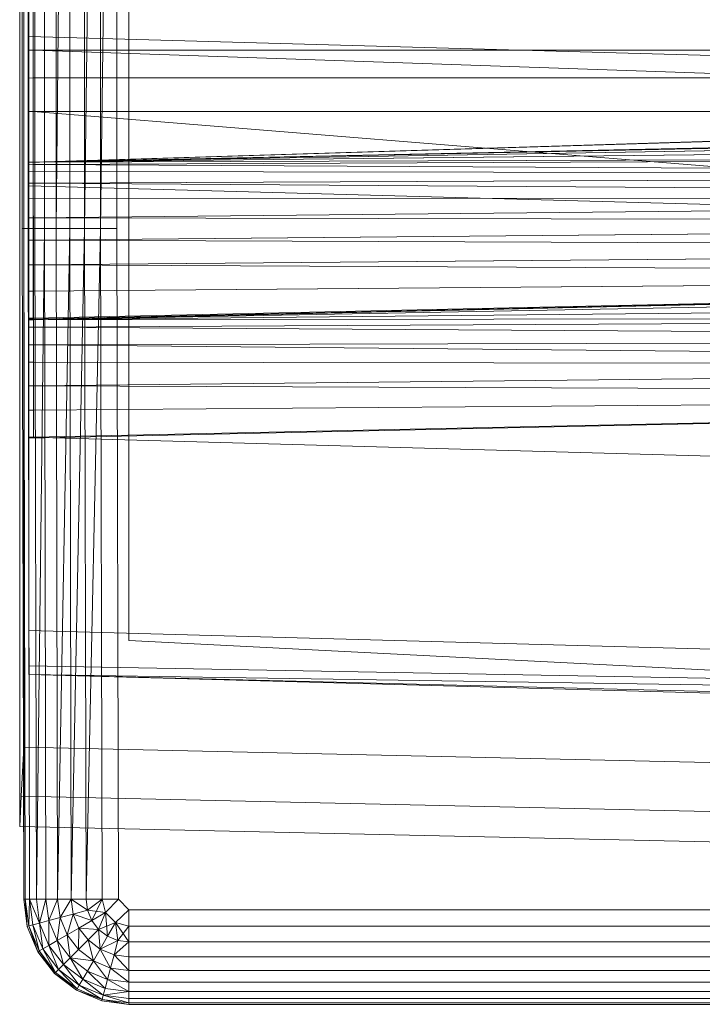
# Model space of a CAD drawing. Header units: metres. Extents: x 397.7 to 427.5, y 12.7 to 28.4.
# Tile 80 of 130: x 407.5527 to 407.6477, y 27.0313 to 27.1684. Entities that reach past the tile are written whole.
import ezdxf

# ---------------------------------------------------------------- set-up
doc = ezdxf.new("R2010")
doc.units = ezdxf.units.M
doc.layers.add('A-DETL-____-MBND', color=7, linetype='Continuous', lineweight=18)

# ---------------------------------------------------------------- blocks, each defined once
blk = doc.blocks.new('Family - Inodor P2-153136-05_ELEC_P2')
at = {"layer": 'A-DETL-____-MBND', "color": 253, "true_color": 0xaaaaaa}
for p, q in [((0.00056, 0.01465), (0.00056, 0.38826)), ((0.00056, 0.01465), (0.00056, 0.38826)), ((0, 0.36417), (0, 0.03582)), ((0, 0.03582), (0, 0.36417)), ((0.00056, 0.36417), (0.00056, 0.03582)), ((0.00056, 0.03582), (0.00056, 0.36417)), ((0.01521, 0.35403), (0.01521, 0.05064)), ((0.01521, 0.35403), (0.01521, 0.05064)), ((0.00036, 0.10805), (0.00036, 0.29485)), ((0.00036, 0.10805), (0.00036, 0.29485)), ((0.00056, 0.10805), (0.00056, 0.29485)), ((0.00056, 0.29485), (0.00056, 0.10805)), ((0.00056, 0.10805), (0.00056, 0.29485)), ((0.00116, 0.10805), (0.00116, 0.29485)), ((0.00116, 0.29485), (0.00116, 0.10805)), ((0.00116, 0.10805), (0.00116, 0.29485)), ((0.00213, 0.10805), (0.00213, 0.29485)), ((0.00213, 0.29485), (0.00213, 0.10805)), ((0.00213, 0.10805), (0.00213, 0.29485)), ((0.00345, 0.10805), (0.00345, 0.29485)), ((0.00345, 0.29485), (0.00345, 0.10805)), ((0.00345, 0.10805), (0.00345, 0.29485)), ((0.00508, 0.10805), (0.00508, 0.29485)), ((0.00508, 0.29485), (0.00508, 0.10805)), ((0.00696, 0.29485), (0.00508, 0.10805)), ((0.00508, 0.10805), (0.00508, 0.29485)), ((0.00508, 0.10805), (0.00696, 0.29485)), ((0.00696, 0.10805), (0.00696, 0.29485)), ((0.00696, 0.10805), (0.00696, 0.29485)), ((0.00696, 0.10805), (0.00696, 0.29485)), ((0.00904, 0.10805), (0.00904, 0.29485)), ((0.00904, 0.29485), (0.00904, 0.10805)), ((0.01126, 0.29485), (0.00904, 0.10805)), ((0.00904, 0.10805), (0.00904, 0.29485)), ((0.00904, 0.10805), (0.01126, 0.29485)), ((0.01126, 0.10805), (0.01126, 0.29485)), ((0.01354, 0.29485), (0.01126, 0.10805)), ((0.01126, 0.10805), (0.01126, 0.29485)), ((0.01126, 0.10805), (0.01126, 0.29485)), ((0.01126, 0.10805), (0.01354, 0.29485)), ((0.01354, 0.10805), (0.01354, 0.29485)), ((0.01354, 0.29485), (0.01354, 0.10805)), ((0.01354, 0.10805), (0.01354, 0.29485)), ((0.00127, 0.11722), (0.00127, 0.28262)), ((0.00127, 0.13284), (0.00127, 0.26701)), ((0.00127, 0.267), (0.00127, 0.13339)), ((0.00186, 0.13288), (0.00186, 0.26697)), ((0.00186, 0.13288), (0.00186, 0.26697)), ((0.00186, 0.26697), (0.00186, 0.13288)), ((0.00186, 0.13288), (0.00186, 0.26697)), ((0.00127, 0.13475), (0.00127, 0.15852)), ((0.51095, 0.12067), (0.00127, 0.13475)), ((0.00127, 0.11399), (0.00127, 0.13475)), ((0.52327, 0.1334), (0.00127, 0.11723)), ((0.00127, 0.13339), (0.00127, 0.13285)), ((0.00187, 0.11726), (0.52327, 0.1334)), ((0.00187, 0.11726), (0.52327, 0.1334)), ((0.00186, 0.13288), (0.00127, 0.13284)), ((0.00186, 0.13288), (0.00127, 0.13284)), ((0.00186, 0.13288), (0.00127, 0.13285)), ((0.00186, 0.13288), (0.00127, 0.13285)), ((0.00127, 0.13285), (0.00127, 0.12897)), ((0.00127, 0.13284), (0.00127, 0.11728)), ((0.28176, 0.13288), (0.00186, 0.13288)), ((0.28176, 0.13288), (0.00186, 0.13288)), ((0.28176, 0.12326), (0.00186, 0.13288)), ((0.00186, 0.13288), (0.00187, 0.11726)), ((0.28176, 0.12326), (0.00186, 0.13288)), ((0.00187, 0.11726), (0.00186, 0.13288)), ((0.00186, 0.13288), (0.28176, 0.13288)), ((0.28176, 0.13288), (0.00186, 0.13288)), ((0.00186, 0.12899), (0.00186, 0.13288)), ((0.00186, 0.13288), (0.00186, 0.12899)), ((0.00187, 0.11726), (0.51154, 0.13288)), ((0.00187, 0.11726), (0.51154, 0.13288)), ((0.00186, 0.12899), (0.00127, 0.12897)), ((0.00186, 0.12899), (0.00127, 0.12897)), ((0.00127, 0.12897), (0.00127, 0.12431)), ((0.00186, 0.12899), (0.28176, 0.12899)), ((0.28176, 0.12899), (0.00186, 0.12899)), ((0.00186, 0.12431), (0.00186, 0.12899)), ((0.00186, 0.12899), (0.00186, 0.12431)), ((0.00186, 0.12431), (0.00127, 0.12431)), ((0.00127, 0.12431), (0.00186, 0.12431)), ((0.00127, 0.12431), (0.00127, 0.1243)), ((0.00186, 0.12431), (0.00127, 0.1243)), ((0.00127, 0.1243), (0.00186, 0.12431)), ((0.00186, 0.12431), (0.00127, 0.12428)), ((0.00186, 0.12431), (0.00127, 0.12428)), ((0.00127, 0.1243), (0.00127, 0.12428)), ((0.00127, 0.12428), (0.00127, 0.09539)), ((0.00186, 0.12431), (0.28176, 0.12431)), ((0.28176, 0.12431), (0.00186, 0.12431)), ((0.28175, 0.10165), (0.00186, 0.12431)), ((0.00186, 0.12431), (0.00192, 0.09531)), ((0.28175, 0.10165), (0.00186, 0.12431)), ((0.00192, 0.09531), (0.00186, 0.12431)), ((0.28176, 0.12326), (0.00187, 0.11726)), ((0.00187, 0.11726), (0.28176, 0.12326)), ((0.00187, 0.11726), (0.28176, 0.12326)), ((0.00187, 0.11726), (0.28176, 0.12326)), ((0.28176, 0.12295), (0.00187, 0.11726)), ((0.00187, 0.11726), (0.28176, 0.12295)), ((0.28176, 0.12197), (0.00187, 0.11726)), ((0.00187, 0.11726), (0.28176, 0.12197)), ((0.28176, 0.12037), (0.00187, 0.11726)), ((0.00187, 0.11726), (0.28176, 0.12037)), ((0.28176, 0.11819), (0.00187, 0.11726)), ((0.00187, 0.11694), (0.28176, 0.11819)), ((0.00187, 0.11726), (0.28176, 0.11819)), ((0.00187, 0.11694), (0.28176, 0.11819)), ((0.00187, 0.11726), (0.00127, 0.11728)), ((0.00127, 0.11728), (0.00187, 0.11726)), ((0.00127, 0.11728), (0.00127, 0.11723)), ((0.00187, 0.11726), (0.00127, 0.11723)), ((0.00187, 0.11726), (0.00127, 0.11723)), ((0.00127, 0.11722), (0.00187, 0.11726)), ((0.00187, 0.11726), (0.00127, 0.11722)), ((0.00127, 0.11722), (0.00127, 0.11691)), ((0.00187, 0.11694), (0.00127, 0.11691)), ((0.00187, 0.11694), (0.00127, 0.11691)), ((0.00127, 0.11691), (0.00127, 0.11594)), ((0.00187, 0.11694), (0.00187, 0.11726)), ((0.00187, 0.11726), (0.00187, 0.11694)), ((0.28176, 0.11552), (0.00187, 0.11694)), ((0.28176, 0.11552), (0.00187, 0.11694)), ((0.00187, 0.11596), (0.00187, 0.11694)), ((0.00187, 0.11694), (0.00187, 0.11596)), ((0.00187, 0.11596), (0.00127, 0.11594)), ((0.00187, 0.11596), (0.00127, 0.11594)), ((0.00127, 0.11594), (0.00127, 0.11434)), ((0.28176, 0.11552), (0.00187, 0.11596)), ((0.28176, 0.11552), (0.00187, 0.11596)), ((0.00187, 0.11436), (0.00187, 0.11596)), ((0.00187, 0.11596), (0.00187, 0.11436)), ((0.28176, 0.11552), (0.00187, 0.11436)), ((0.00187, 0.11436), (0.28176, 0.11552)), ((0.00187, 0.11436), (0.00127, 0.11434)), ((0.00187, 0.11436), (0.00127, 0.11434)), ((0.00127, 0.11434), (0.00127, 0.11218)), ((0.51095, 0.09991), (0.00127, 0.11399)), ((0.00127, 0.07896), (0.00127, 0.11399)), ((0.28176, 0.11242), (0.00187, 0.11436)), ((0.28176, 0.11242), (0.00187, 0.11436)), ((0.00187, 0.11219), (0.00187, 0.11436)), ((0.00187, 0.11436), (0.00187, 0.11219)), ((0.00187, 0.11219), (0.00127, 0.11218)), ((0.00187, 0.11219), (0.00127, 0.11218)), ((0.00127, 0.11218), (0.00127, 0.10951)), ((0.28176, 0.11242), (0.00187, 0.11219)), ((0.00187, 0.10951), (0.28176, 0.11242)), ((0.00187, 0.11219), (0.28176, 0.11242)), ((0.00187, 0.10951), (0.28176, 0.11242)), ((0.00187, 0.10951), (0.00187, 0.11219)), ((0.00187, 0.11219), (0.00187, 0.10951)), ((0.00187, 0.10951), (0.00127, 0.10951)), ((0.00127, 0.10951), (0.00187, 0.10951)), ((0.00187, 0.10951), (0.00127, 0.10951)), ((0.00187, 0.10951), (0.00127, 0.10951)), ((0.00127, 0.10951), (0.00127, 0.10642)), ((0.28176, 0.10898), (0.00187, 0.10951)), ((0.28176, 0.10898), (0.00187, 0.10951)), ((0.00187, 0.10641), (0.00187, 0.10951)), ((0.00187, 0.10951), (0.00187, 0.10641)), ((0.28176, 0.10898), (0.00187, 0.10641)), ((0.00187, 0.10641), (0.28176, 0.10898)), ((0.00056, 0.10805), (0.00036, 0.10805)), ((0.00056, 0.01465), (0.00036, 0.10805)), ((0.00036, 0.10805), (0.00056, 0.10805)), ((0.00056, 0.10805), (0.00036, 0.10805)), ((0.00056, 0.01465), (0.00036, 0.10805)), ((0.00116, 0.10805), (0.00056, 0.10805)), ((0.00076, 0.01465), (0.00056, 0.10805)), ((0.00056, 0.10805), (0.00116, 0.10805)), ((0.00056, 0.10805), (0.00056, 0.01465)), ((0.00116, 0.10805), (0.00056, 0.10805)), ((0.00076, 0.01465), (0.00056, 0.10805)), ((0.00076, 0.01465), (0.00056, 0.10805)), ((0.00056, 0.01465), (0.00056, 0.10805)), ((0.00213, 0.10805), (0.00116, 0.10805)), ((0.00136, 0.01465), (0.00116, 0.10805)), ((0.00116, 0.10805), (0.00213, 0.10805)), ((0.00116, 0.10805), (0.00136, 0.01465)), ((0.00213, 0.10805), (0.00116, 0.10805)), ((0.00136, 0.01465), (0.00116, 0.10805)), ((0.00345, 0.10805), (0.00213, 0.10805)), ((0.00233, 0.01465), (0.00213, 0.10805)), ((0.00213, 0.10805), (0.00345, 0.10805)), ((0.00213, 0.10805), (0.00233, 0.01465)), ((0.00345, 0.10805), (0.00213, 0.10805)), ((0.00233, 0.01465), (0.00213, 0.10805)), ((0.00345, 0.10805), (0.00233, 0.01465)), ((0.00233, 0.01465), (0.00345, 0.10805)), ((0.00365, 0.01465), (0.00345, 0.10805)), ((0.00345, 0.10805), (0.00508, 0.10805)), ((0.00508, 0.10805), (0.00345, 0.10805)), ((0.00365, 0.01465), (0.00345, 0.10805)), ((0.00365, 0.01465), (0.00345, 0.10805)), ((0.00528, 0.01465), (0.00508, 0.10805)), ((0.00696, 0.10805), (0.00508, 0.10805)), ((0.00508, 0.10805), (0.00528, 0.01465)), ((0.00696, 0.10805), (0.00508, 0.10805)), ((0.00528, 0.01465), (0.00508, 0.10805)), ((0.00696, 0.10805), (0.00528, 0.01465)), ((0.00528, 0.01465), (0.00696, 0.10805)), ((0.00716, 0.01465), (0.00696, 0.10805)), ((0.00696, 0.10805), (0.00904, 0.10805)), ((0.00904, 0.10805), (0.00696, 0.10805)), ((0.00716, 0.01465), (0.00696, 0.10805)), ((0.00716, 0.01465), (0.00696, 0.10805)), ((0.00904, 0.10805), (0.00716, 0.01465)), ((0.00716, 0.01465), (0.00904, 0.10805)), ((0.00924, 0.01465), (0.00904, 0.10805)), ((0.01126, 0.10805), (0.00904, 0.10805)), ((0.01126, 0.10805), (0.00904, 0.10805)), ((0.00924, 0.01465), (0.00904, 0.10805)), ((0.00924, 0.01465), (0.00904, 0.10805)), ((0.01126, 0.10805), (0.00924, 0.01465)), ((0.00924, 0.01465), (0.01126, 0.10805)), ((0.01146, 0.01465), (0.01126, 0.10805)), ((0.01354, 0.10805), (0.01126, 0.10805)), ((0.01354, 0.10805), (0.01126, 0.10805)), ((0.01146, 0.01465), (0.01126, 0.10805)), ((0.01146, 0.01465), (0.01126, 0.10805)), ((0.01374, 0.01465), (0.01354, 0.10805)), ((0.01354, 0.10805), (0.01374, 0.01465)), ((0.01354, 0.10805), (0.01374, 0.01465)), ((0.00187, 0.10641), (0.00127, 0.10642)), ((0.00127, 0.10642), (0.00187, 0.10641)), ((0.00127, 0.10642), (0.00127, 0.10642)), ((0.00187, 0.10641), (0.00127, 0.10642)), ((0.00127, 0.10642), (0.00187, 0.10641)), ((0.00127, 0.10642), (0.00127, 0.10641)), ((0.00187, 0.10641), (0.00127, 0.10641)), ((0.00187, 0.10641), (0.00127, 0.10641)), ((0.00127, 0.10641), (0.00127, 0.10299)), ((0.28176, 0.10533), (0.00187, 0.10641)), ((0.00187, 0.10641), (0.00187, 0.10298)), ((0.28176, 0.10533), (0.00187, 0.10641)), ((0.00187, 0.10298), (0.00187, 0.10641)), ((0.28176, 0.10533), (0.00187, 0.10298)), ((0.00187, 0.10298), (0.28176, 0.10533)), ((0.00187, 0.10298), (0.00127, 0.10299)), ((0.00127, 0.10299), (0.00187, 0.10298)), ((0.00127, 0.10299), (0.00127, 0.10298)), ((0.00187, 0.10298), (0.00127, 0.10298)), ((0.00127, 0.10298), (0.00187, 0.10298)), ((0.00127, 0.10298), (0.00127, 0.10297)), ((0.00187, 0.10298), (0.00127, 0.10297)), ((0.00187, 0.10298), (0.00127, 0.10297)), ((0.00127, 0.10297), (0.00127, 0.09933)), ((0.28176, 0.10156), (0.00187, 0.10298)), ((0.28176, 0.10156), (0.00187, 0.10298)), ((0.00187, 0.09932), (0.00187, 0.10298)), ((0.00187, 0.10298), (0.00187, 0.09932)), ((0.28176, 0.10156), (0.00127, 0.09542)), ((0.28176, 0.10156), (0.00187, 0.09932)), ((0.00187, 0.09555), (0.28176, 0.10156)), ((0.00187, 0.09932), (0.28176, 0.10156)), ((0.00187, 0.09555), (0.28176, 0.10156)), ((0.28175, 0.10165), (0.00192, 0.09531)), ((0.00192, 0.09531), (0.28175, 0.10165)), ((0.28181, 0.10065), (0.00192, 0.09531)), ((0.00192, 0.09531), (0.28181, 0.10065)), ((0.00187, 0.09932), (0.00127, 0.09933)), ((0.00127, 0.09933), (0.00187, 0.09932)), ((0.00127, 0.09933), (0.00127, 0.09932)), ((0.00187, 0.09932), (0.00127, 0.09932)), ((0.00187, 0.09932), (0.00127, 0.09932)), ((0.00127, 0.09932), (0.00127, 0.09556)), ((0.00187, 0.09555), (0.00187, 0.09932)), ((0.00187, 0.09932), (0.00187, 0.09555)), ((0.28181, 0.0982), (0.00192, 0.09531)), ((0.00192, 0.09531), (0.28181, 0.0982)), ((0.00187, 0.09555), (0.00127, 0.09556)), ((0.00127, 0.09556), (0.00187, 0.09555)), ((0.00127, 0.09556), (0.00127, 0.09555)), ((0.00187, 0.09555), (0.00127, 0.09552)), ((0.00187, 0.09555), (0.00127, 0.09555)), ((0.00127, 0.09555), (0.00187, 0.09555)), ((0.00127, 0.09555), (0.00127, 0.09553)), ((0.00187, 0.09555), (0.00127, 0.09553)), ((0.00127, 0.09553), (0.00187, 0.09555)), ((0.00187, 0.09555), (0.00127, 0.09552)), ((0.00127, 0.09553), (0.00127, 0.09552)), ((0.00127, 0.09552), (0.00127, 0.09542)), ((0.00192, 0.09531), (0.00127, 0.09539)), ((0.00127, 0.09539), (0.00192, 0.09531)), ((0.00127, 0.09539), (0.00127, 0.09528)), ((0.00192, 0.09531), (0.00127, 0.09528)), ((0.00192, 0.09531), (0.00127, 0.09528)), ((0.00127, 0.09528), (0.00127, 0.09428)), ((0.28181, 0.09576), (0.00192, 0.09531)), ((0.00192, 0.09431), (0.28181, 0.09576)), ((0.00192, 0.09531), (0.28181, 0.09576)), ((0.00192, 0.09431), (0.28181, 0.09576)), ((0.00192, 0.09431), (0.00192, 0.09531)), ((0.00192, 0.09531), (0.00192, 0.09431)), ((0.00192, 0.09431), (0.00127, 0.09428)), ((0.00192, 0.09431), (0.00127, 0.09428)), ((0.00127, 0.09428), (0.00127, 0.09183)), ((0.28181, 0.09248), (0.00192, 0.09431)), ((0.28181, 0.09248), (0.00192, 0.09431)), ((0.00192, 0.09185), (0.00192, 0.09431)), ((0.00192, 0.09431), (0.00192, 0.09185)), ((0.28181, 0.09248), (0.00192, 0.09185)), ((0.00192, 0.09185), (0.28181, 0.09248)), ((0.00192, 0.09185), (0.00127, 0.09183)), ((0.00192, 0.09185), (0.00127, 0.09183)), ((0.00127, 0.09183), (0.00127, 0.08941)), ((0.28181, 0.08906), (0.00192, 0.09185)), ((0.28181, 0.08906), (0.00192, 0.09185)), ((0.00192, 0.08942), (0.00192, 0.09185)), ((0.00192, 0.09185), (0.00192, 0.08942)), ((0.00192, 0.08942), (0.00127, 0.08941)), ((0.00192, 0.08942), (0.00127, 0.08941)), ((0.00127, 0.08941), (0.00127, 0.08614)), ((0.28181, 0.08906), (0.00192, 0.08942)), ((0.28181, 0.08906), (0.00192, 0.08942)), ((0.00192, 0.08614), (0.00192, 0.08942)), ((0.00192, 0.08942), (0.00192, 0.08614)), ((0.28181, 0.08906), (0.00192, 0.08614)), ((0.00192, 0.08614), (0.28181, 0.08906)), ((0.00192, 0.08614), (0.00127, 0.08614)), ((0.00127, 0.08614), (0.00192, 0.08614)), ((0.00127, 0.08614), (0.00127, 0.08614)), ((0.00192, 0.08614), (0.00127, 0.08614)), ((0.00192, 0.08614), (0.00127, 0.08614)), ((0.00127, 0.08614), (0.00127, 0.08273)), ((0.28181, 0.08497), (0.00192, 0.08614)), ((0.00192, 0.08614), (0.00192, 0.08272)), ((0.28181, 0.08497), (0.00192, 0.08614)), ((0.00192, 0.08272), (0.00192, 0.08614)), ((0.28181, 0.08497), (0.00127, 0.07882)), ((0.28181, 0.08497), (0.00192, 0.08272)), ((0.00192, 0.07896), (0.28181, 0.08497)), ((0.00192, 0.08272), (0.28181, 0.08497)), ((0.00192, 0.07896), (0.28181, 0.08497)), ((0.00192, 0.08272), (0.00127, 0.08273)), ((0.00127, 0.08273), (0.00192, 0.08272)), ((0.00127, 0.08273), (0.00127, 0.08272)), ((0.00192, 0.08272), (0.00127, 0.08272)), ((0.00127, 0.08272), (0.00192, 0.08272)), ((0.00127, 0.08272), (0.00127, 0.08271)), ((0.00192, 0.08272), (0.00127, 0.08271)), ((0.00192, 0.08272), (0.00127, 0.08271)), ((0.00127, 0.08271), (0.00127, 0.07897)), ((0.00192, 0.07896), (0.00192, 0.08272)), ((0.00192, 0.08272), (0.00192, 0.07896)), ((0.00192, 0.07896), (0.00127, 0.07897)), ((0.00127, 0.07897), (0.00192, 0.07896)), ((0.00127, 0.07897), (0.00127, 0.07896)), ((0.51095, 0.06488), (0.00127, 0.07896)), ((0.00127, 0.05207), (0.00127, 0.07896)), ((0.00192, 0.07896), (0.00127, 0.07894)), ((0.00192, 0.07896), (0.00127, 0.07896)), ((0.00127, 0.07896), (0.00192, 0.07896)), ((0.00127, 0.07896), (0.00127, 0.07894)), ((0.00192, 0.07896), (0.00127, 0.07894)), ((0.00127, 0.07894), (0.00192, 0.07896)), ((0.00192, 0.07896), (0.00127, 0.07894)), ((0.00127, 0.07894), (0.00127, 0.07882)), ((0.00127, 0.07894), (0.00127, 0.07894)), ((0.51095, 0.03799), (0.00127, 0.05207)), ((0.00127, 0.04712), (0.00127, 0.05207)), ((0.01521, 0.05064), (0.15161, 0.0437)), ((0.17966, 0.04228), (0.01521, 0.05064)), ((0.51095, 0.03799), (0.00127, 0.04712)), ((0.00127, 0.04594), (0.00127, 0.04712)), ((0.51095, 0.03799), (0.00127, 0.04594)), ((0.51095, 0.03305), (0.00127, 0.04594)), ((0.51095, 0.03186), (0.00127, 0.04594)), ((0, 0.03582), (0, 0.02899)), ((0, 0.02899), (0, 0.03582)), ((0.00056, 0.03582), (0.00022, 0.02899)), ((0.00022, 0.02899), (0.00056, 0.03582)), ((0.00056, 0.03582), (0.31998, 0.0287)), ((0.00056, 0.03582), (0.31998, 0.0287)), ((0, 0.02899), (0, 0.02477)), ((0, 0.02477), (0, 0.02899)), ((0.00022, 0.02899), (0, 0.02477)), ((0, 0.02477), (0.00022, 0.02899)), ((0.00022, 0.02899), (0.31971, 0.02187)), ((0.00022, 0.02899), (0.31971, 0.02187)), ((0, 0.02477), (0.31954, 0.01764)), ((0, 0.02477), (0.31954, 0.01764)), ((0.00106, 0.01086), (0.00056, 0.01465)), ((0.00106, 0.01086), (0.00056, 0.01465)), ((0.00076, 0.01465), (0.00056, 0.01465)), ((0.00106, 0.01086), (0.00056, 0.01465)), ((0.00076, 0.01465), (0.00056, 0.01465)), ((0.00076, 0.01465), (0.00056, 0.01465)), ((0.00106, 0.01086), (0.00056, 0.01465)), ((0.00136, 0.01465), (0.00076, 0.01465)), ((0.00126, 0.01091), (0.00076, 0.01465)), ((0.00076, 0.01465), (0.00136, 0.01465)), ((0.00076, 0.01465), (0.00106, 0.01086)), ((0.00136, 0.01465), (0.00076, 0.01465)), ((0.00126, 0.01091), (0.00076, 0.01465)), ((0.00126, 0.01091), (0.00076, 0.01465)), ((0.00106, 0.01086), (0.00076, 0.01465)), ((0.00136, 0.01465), (0.00126, 0.01091)), ((0.00126, 0.01091), (0.00136, 0.01465)), ((0.00233, 0.01465), (0.00136, 0.01465)), ((0.00183, 0.01106), (0.00136, 0.01465)), ((0.00136, 0.01465), (0.00233, 0.01465)), ((0.00233, 0.01465), (0.00136, 0.01465)), ((0.00277, 0.01132), (0.00136, 0.01465)), ((0.00277, 0.01132), (0.00136, 0.01465)), ((0.00183, 0.01106), (0.00136, 0.01465)), ((0.00183, 0.01106), (0.00136, 0.01465)), ((0.00365, 0.01465), (0.00233, 0.01465)), ((0.00233, 0.01465), (0.00277, 0.01132)), ((0.00365, 0.01465), (0.00233, 0.01465)), ((0.00233, 0.01465), (0.00277, 0.01132)), ((0.00365, 0.01465), (0.00233, 0.01465)), ((0.00277, 0.01132), (0.00233, 0.01465)), ((0.00365, 0.01465), (0.00277, 0.01132)), ((0.00277, 0.01132), (0.00365, 0.01465)), ((0.00528, 0.01465), (0.00365, 0.01465)), ((0.00405, 0.01166), (0.00365, 0.01465)), ((0.00365, 0.01465), (0.00528, 0.01465)), ((0.00528, 0.01465), (0.00365, 0.01465)), ((0.00405, 0.01166), (0.00365, 0.01465)), ((0.00405, 0.01166), (0.00365, 0.01465)), ((0.00528, 0.01465), (0.00405, 0.01166)), ((0.00405, 0.01166), (0.00528, 0.01465)), ((0.00716, 0.01465), (0.00528, 0.01465)), ((0.00562, 0.01208), (0.00528, 0.01465)), ((0.00716, 0.01465), (0.00528, 0.01465)), ((0.00716, 0.01465), (0.00528, 0.01465)), ((0.00562, 0.01208), (0.00528, 0.01465)), ((0.00562, 0.01208), (0.00528, 0.01465)), ((0.00716, 0.01465), (0.00562, 0.01208)), ((0.00562, 0.01208), (0.00716, 0.01465)), ((0.00924, 0.01465), (0.00716, 0.01465)), ((0.00744, 0.01257), (0.00716, 0.01465)), ((0.00924, 0.01465), (0.00716, 0.01465)), ((0.00924, 0.01465), (0.00716, 0.01465)), ((0.00945, 0.01311), (0.00716, 0.01465)), ((0.00945, 0.01311), (0.00716, 0.01465)), ((0.00744, 0.01257), (0.00716, 0.01465)), ((0.00744, 0.01257), (0.00716, 0.01465)), ((0.01146, 0.01465), (0.00924, 0.01465)), ((0.00924, 0.01465), (0.00945, 0.01311)), ((0.01146, 0.01465), (0.00924, 0.01465)), ((0.00924, 0.01465), (0.00945, 0.01311)), ((0.01146, 0.01465), (0.00924, 0.01465)), ((0.00945, 0.01311), (0.00924, 0.01465)), ((0.01146, 0.01465), (0.00945, 0.01311)), ((0.01146, 0.01465), (0.00945, 0.01311)), ((0.00945, 0.01311), (0.01146, 0.01465)), ((0.01004, 0.01167), (0.01146, 0.01465)), ((0.01004, 0.01167), (0.01146, 0.01465)), ((0.01374, 0.01465), (0.01146, 0.01465)), ((0.01196, 0.01277), (0.01146, 0.01465)), ((0.01146, 0.01465), (0.01374, 0.01465)), ((0.01196, 0.01277), (0.01146, 0.01465)), ((0.01146, 0.01465), (0.01374, 0.01465)), ((0.01196, 0.01277), (0.01146, 0.01465)), ((0.01374, 0.01465), (0.01196, 0.01277)), ((0.01196, 0.01277), (0.01374, 0.01465)), ((0.01196, 0.01277), (0.01374, 0.01465)), ((0.01521, 0.01318), (0.01374, 0.01465)), ((0.01374, 0.01465), (0.01521, 0.01318)), ((0.01521, 0.01318), (0.01374, 0.01465)), ((0.00744, 0.01257), (0.00562, 0.01208)), ((0.00744, 0.01257), (0.00562, 0.01208)), ((0.00562, 0.01208), (0.00744, 0.01257)), ((0.00661, 0.00968), (0.00744, 0.01257)), ((0.00661, 0.00968), (0.00744, 0.01257)), ((0.00945, 0.01311), (0.00744, 0.01257)), ((0.00945, 0.01311), (0.00744, 0.01257)), ((0.00744, 0.01257), (0.00945, 0.01311)), ((0.00824, 0.01062), (0.00744, 0.01257)), ((0.01004, 0.01167), (0.00744, 0.01257)), ((0.01004, 0.01167), (0.00744, 0.01257)), ((0.00824, 0.01062), (0.00744, 0.01257)), ((0.00824, 0.01062), (0.00744, 0.01257)), ((0.01196, 0.01277), (0.00945, 0.01311)), ((0.01004, 0.01167), (0.00945, 0.01311)), ((0.01004, 0.01167), (0.00945, 0.01311)), ((0.01004, 0.01167), (0.00945, 0.01311)), ((0.01196, 0.01277), (0.01004, 0.01167)), ((0.01196, 0.01277), (0.01004, 0.01167)), ((0.01004, 0.01167), (0.01196, 0.01277)), ((0.01196, 0.01277), (0.01099, 0.01043)), ((0.01099, 0.01043), (0.01196, 0.01277)), ((0.01099, 0.01043), (0.01196, 0.01277)), ((0.01334, 0.0114), (0.01196, 0.01277)), ((0.01196, 0.01277), (0.01334, 0.0114)), ((0.01334, 0.0114), (0.01196, 0.01277)), ((0.01223, 0.00948), (0.01196, 0.01277)), ((0.01223, 0.00948), (0.01196, 0.01277)), ((0.01521, 0.01318), (0.01334, 0.0114)), ((0.01521, 0.01318), (0.01334, 0.0114)), ((0.01334, 0.0114), (0.01521, 0.01318)), ((0.15024, 0.01318), (0.01521, 0.01318)), ((0.01521, 0.0109), (0.01521, 0.01318)), ((0.01521, 0.01318), (0.15024, 0.01318)), ((0.15024, 0.01318), (0.01521, 0.01318)), ((0.01521, 0.0109), (0.01521, 0.01318)), ((0.01521, 0.0109), (0.01521, 0.01318)), ((0.00183, 0.01106), (0.00126, 0.01091)), ((0.00183, 0.01106), (0.00126, 0.01091)), ((0.00126, 0.01091), (0.00183, 0.01106)), ((0.00277, 0.01132), (0.00183, 0.01106)), ((0.00277, 0.01132), (0.00183, 0.01106)), ((0.00183, 0.01106), (0.00277, 0.01132)), ((0.00322, 0.00772), (0.00183, 0.01106)), ((0.00322, 0.00772), (0.00183, 0.01106)), ((0.0027, 0.00743), (0.00183, 0.01106)), ((0.00322, 0.00772), (0.00183, 0.01106)), ((0.0027, 0.00743), (0.00183, 0.01106)), ((0.00405, 0.01166), (0.00277, 0.01132)), ((0.00405, 0.01166), (0.00277, 0.01132)), ((0.00277, 0.01132), (0.00405, 0.01166)), ((0.00406, 0.00821), (0.00277, 0.01132)), ((0.00406, 0.00821), (0.00277, 0.01132)), ((0.00322, 0.00772), (0.00277, 0.01132)), ((0.00406, 0.00821), (0.00277, 0.01132)), ((0.00322, 0.00772), (0.00277, 0.01132)), ((0.00562, 0.01208), (0.00405, 0.01166)), ((0.00562, 0.01208), (0.00405, 0.01166)), ((0.00405, 0.01166), (0.00562, 0.01208)), ((0.0052, 0.00887), (0.00405, 0.01166)), ((0.0052, 0.00887), (0.00405, 0.01166)), ((0.00406, 0.00821), (0.00405, 0.01166)), ((0.0052, 0.00887), (0.00405, 0.01166)), ((0.00406, 0.00821), (0.00405, 0.01166)), ((0.0052, 0.00887), (0.00562, 0.01208)), ((0.0052, 0.00887), (0.00562, 0.01208)), ((0.00661, 0.00968), (0.00562, 0.01208)), ((0.00661, 0.00968), (0.00562, 0.01208)), ((0.00661, 0.00968), (0.00562, 0.01208)), ((0.01004, 0.01167), (0.00824, 0.01062)), ((0.01004, 0.01167), (0.00824, 0.01062)), ((0.00824, 0.01062), (0.01004, 0.01167)), ((0.01099, 0.01043), (0.01004, 0.01167)), ((0.01099, 0.01043), (0.01004, 0.01167)), ((0.01099, 0.01043), (0.01004, 0.01167)), ((0.01334, 0.0114), (0.01099, 0.01043)), ((0.01334, 0.0114), (0.01223, 0.00948)), ((0.01334, 0.0114), (0.01223, 0.00948)), ((0.01223, 0.00948), (0.01334, 0.0114)), ((0.01521, 0.0109), (0.01334, 0.0114)), ((0.01367, 0.00888), (0.01334, 0.0114)), ((0.01521, 0.0109), (0.01334, 0.0114)), ((0.01367, 0.00888), (0.01334, 0.0114)), ((0.01521, 0.0109), (0.01334, 0.0114)), ((0.01521, 0.00868), (0.01334, 0.0114)), ((0.01521, 0.00868), (0.01334, 0.0114)), ((0.01367, 0.00888), (0.01334, 0.0114)), ((0.00126, 0.01091), (0.00106, 0.01086)), ((0.00126, 0.01091), (0.00106, 0.01086)), ((0.00106, 0.01086), (0.00126, 0.01091)), ((0.00253, 0.00733), (0.00106, 0.01086)), ((0.00253, 0.00733), (0.00106, 0.01086)), ((0.00253, 0.00733), (0.00106, 0.01086)), ((0.00253, 0.00733), (0.00106, 0.01086)), ((0.0027, 0.00743), (0.00126, 0.01091)), ((0.0027, 0.00743), (0.00126, 0.01091)), ((0.00253, 0.00733), (0.00126, 0.01091)), ((0.0027, 0.00743), (0.00126, 0.01091)), ((0.00253, 0.00733), (0.00126, 0.01091)), ((0.00661, 0.00968), (0.0052, 0.00887)), ((0.00661, 0.00968), (0.0052, 0.00887)), ((0.0052, 0.00887), (0.00661, 0.00968)), ((0.00824, 0.01062), (0.00661, 0.00968)), ((0.00824, 0.01062), (0.00661, 0.00968)), ((0.00661, 0.00968), (0.00824, 0.01062)), ((0.00819, 0.00763), (0.00661, 0.00968)), ((0.00819, 0.00763), (0.00661, 0.00968)), ((0.00704, 0.00648), (0.00661, 0.00968)), ((0.00819, 0.00763), (0.00661, 0.00968)), ((0.00704, 0.00648), (0.00661, 0.00968)), ((0.00819, 0.00763), (0.00824, 0.01062)), ((0.00819, 0.00763), (0.00824, 0.01062)), ((0.00952, 0.00896), (0.00824, 0.01062)), ((0.01099, 0.01043), (0.00824, 0.01062)), ((0.01099, 0.01043), (0.00824, 0.01062)), ((0.00952, 0.00896), (0.00824, 0.01062)), ((0.00952, 0.00896), (0.00824, 0.01062)), ((0.01099, 0.01043), (0.00952, 0.00896)), ((0.01099, 0.01043), (0.00952, 0.00896)), ((0.00952, 0.00896), (0.01099, 0.01043)), ((0.01223, 0.00948), (0.01099, 0.01043)), ((0.01223, 0.00948), (0.01099, 0.01043)), ((0.01223, 0.00948), (0.01099, 0.01043)), ((0.01119, 0.00768), (0.01099, 0.01043)), ((0.01119, 0.00768), (0.01099, 0.01043)), ((0.01521, 0.0109), (0.01367, 0.00888)), ((0.15024, 0.0109), (0.01521, 0.0109)), ((0.01521, 0.00868), (0.01521, 0.0109)), ((0.01521, 0.0109), (0.15024, 0.0109)), ((0.01521, 0.0109), (0.01521, 0.00868)), ((0.15024, 0.0109), (0.01521, 0.0109)), ((0.01521, 0.00868), (0.01521, 0.0109)), ((0.0052, 0.00887), (0.00406, 0.00821)), ((0.0052, 0.00887), (0.00406, 0.00821)), ((0.00406, 0.00821), (0.0052, 0.00887)), ((0.00704, 0.00648), (0.0052, 0.00887)), ((0.00704, 0.00648), (0.0052, 0.00887)), ((0.00611, 0.00554), (0.0052, 0.00887)), ((0.00704, 0.00648), (0.0052, 0.00887)), ((0.00611, 0.00554), (0.0052, 0.00887)), ((0.00952, 0.00896), (0.00819, 0.00763)), ((0.00952, 0.00896), (0.00819, 0.00763)), ((0.00819, 0.00763), (0.00952, 0.00896)), ((0.01119, 0.00768), (0.00952, 0.00896)), ((0.01119, 0.00768), (0.00952, 0.00896)), ((0.01119, 0.00768), (0.00952, 0.00896)), ((0.01025, 0.00605), (0.00952, 0.00896)), ((0.01025, 0.00605), (0.00952, 0.00896)), ((0.01223, 0.00948), (0.01119, 0.00768)), ((0.01223, 0.00948), (0.01119, 0.00768)), ((0.01119, 0.00768), (0.01223, 0.00948)), ((0.01367, 0.00888), (0.01119, 0.00768)), ((0.01119, 0.00768), (0.01367, 0.00888)), ((0.01367, 0.00888), (0.01223, 0.00948)), ((0.01367, 0.00888), (0.01223, 0.00948)), ((0.01367, 0.00888), (0.01223, 0.00948)), ((0.01313, 0.00687), (0.01367, 0.00888)), ((0.01313, 0.00687), (0.01367, 0.00888)), ((0.01313, 0.00687), (0.01367, 0.00888)), ((0.01521, 0.00868), (0.01313, 0.00687)), ((0.01313, 0.00687), (0.01521, 0.00868)), ((0.01521, 0.00868), (0.01367, 0.00888)), ((0.01521, 0.00868), (0.01367, 0.00888)), ((0.01521, 0.00868), (0.01367, 0.00888)), ((0.15024, 0.00868), (0.01521, 0.00868)), ((0.01521, 0.0066), (0.01521, 0.00868)), ((0.01521, 0.00868), (0.15024, 0.00868)), ((0.15024, 0.00868), (0.01521, 0.00868)), ((0.01521, 0.0066), (0.01521, 0.00868)), ((0.01521, 0.0066), (0.01521, 0.00868)), ((0.0027, 0.00743), (0.00253, 0.00733)), ((0.0027, 0.00743), (0.00253, 0.00733)), ((0.00253, 0.00733), (0.0027, 0.00743)), ((0.00485, 0.00429), (0.00253, 0.00733)), ((0.00485, 0.00429), (0.00253, 0.00733)), ((0.00485, 0.00429), (0.00253, 0.00733)), ((0.00485, 0.00429), (0.00253, 0.00733)), ((0.00322, 0.00772), (0.0027, 0.00743)), ((0.00322, 0.00772), (0.0027, 0.00743)), ((0.0027, 0.00743), (0.00322, 0.00772)), ((0.005, 0.00443), (0.0027, 0.00743)), ((0.005, 0.00443), (0.0027, 0.00743)), ((0.00485, 0.00429), (0.0027, 0.00743)), ((0.005, 0.00443), (0.0027, 0.00743)), ((0.00485, 0.00429), (0.0027, 0.00743)), ((0.00406, 0.00821), (0.00322, 0.00772)), ((0.00406, 0.00821), (0.00322, 0.00772)), ((0.00322, 0.00772), (0.00406, 0.00821)), ((0.00542, 0.00485), (0.00322, 0.00772)), ((0.00542, 0.00485), (0.00322, 0.00772)), ((0.005, 0.00443), (0.00322, 0.00772)), ((0.00542, 0.00485), (0.00322, 0.00772)), ((0.005, 0.00443), (0.00322, 0.00772)), ((0.00611, 0.00554), (0.00406, 0.00821)), ((0.00611, 0.00554), (0.00406, 0.00821)), ((0.00542, 0.00485), (0.00406, 0.00821)), ((0.00611, 0.00554), (0.00406, 0.00821)), ((0.00542, 0.00485), (0.00406, 0.00821)), ((0.00819, 0.00763), (0.00704, 0.00648)), ((0.00819, 0.00763), (0.00704, 0.00648)), ((0.00704, 0.00648), (0.00819, 0.00763)), ((0.01025, 0.00605), (0.00819, 0.00763)), ((0.01025, 0.00605), (0.00819, 0.00763)), ((0.01025, 0.00605), (0.00819, 0.00763)), ((0.01119, 0.00768), (0.01025, 0.00605)), ((0.01119, 0.00768), (0.01025, 0.00605)), ((0.01025, 0.00605), (0.01119, 0.00768)), ((0.01313, 0.00687), (0.01119, 0.00768)), ((0.01313, 0.00687), (0.01119, 0.00768)), ((0.01313, 0.00687), (0.01119, 0.00768)), ((0.01264, 0.00505), (0.01119, 0.00768)), ((0.01264, 0.00505), (0.01119, 0.00768)), ((0.01313, 0.00687), (0.01264, 0.00505)), ((0.01313, 0.00687), (0.01264, 0.00505)), ((0.01264, 0.00505), (0.01313, 0.00687)), ((0.01521, 0.0066), (0.01313, 0.00687)), ((0.01521, 0.0066), (0.01313, 0.00687)), ((0.01521, 0.0066), (0.01313, 0.00687)), ((0.01521, 0.00472), (0.01313, 0.00687)), ((0.01521, 0.00472), (0.01313, 0.00687)), ((0.00611, 0.00554), (0.00542, 0.00485)), ((0.00611, 0.00554), (0.00542, 0.00485)), ((0.00542, 0.00485), (0.00611, 0.00554)), ((0.00704, 0.00648), (0.00611, 0.00554)), ((0.00704, 0.00648), (0.00611, 0.00554)), ((0.00611, 0.00554), (0.00704, 0.00648)), ((0.00877, 0.0035), (0.00611, 0.00554)), ((0.00877, 0.0035), (0.00611, 0.00554)), ((0.00829, 0.00265), (0.00611, 0.00554)), ((0.00877, 0.0035), (0.00611, 0.00554)), ((0.00829, 0.00265), (0.00611, 0.00554)), ((0.00943, 0.00464), (0.00704, 0.00648)), ((0.01025, 0.00605), (0.00704, 0.00648)), ((0.01025, 0.00605), (0.00704, 0.00648)), ((0.00943, 0.00464), (0.00704, 0.00648)), ((0.00877, 0.0035), (0.00704, 0.00648)), ((0.00943, 0.00464), (0.00704, 0.00648)), ((0.00877, 0.0035), (0.00704, 0.00648)), ((0.01025, 0.00605), (0.00943, 0.00464)), ((0.01025, 0.00605), (0.00943, 0.00464)), ((0.00943, 0.00464), (0.01025, 0.00605)), ((0.01264, 0.00505), (0.01025, 0.00605)), ((0.01264, 0.00505), (0.01025, 0.00605)), ((0.01264, 0.00505), (0.01025, 0.00605)), ((0.01222, 0.00348), (0.01025, 0.00605)), ((0.01222, 0.00348), (0.01025, 0.00605)), ((0.15024, 0.0066), (0.01521, 0.0066)), ((0.01521, 0.0066), (0.01521, 0.00472)), ((0.01521, 0.0066), (0.15024, 0.0066)), ((0.01521, 0.0066), (0.01521, 0.00472)), ((0.15024, 0.0066), (0.01521, 0.0066)), ((0.01521, 0.00472), (0.01521, 0.0066)), ((0.005, 0.00443), (0.00485, 0.00429)), ((0.005, 0.00443), (0.00485, 0.00429)), ((0.00485, 0.00429), (0.005, 0.00443)), ((0.00789, 0.00196), (0.00485, 0.00429)), ((0.00789, 0.00196), (0.00485, 0.00429)), ((0.00789, 0.00196), (0.00485, 0.00429)), ((0.00799, 0.00214), (0.00485, 0.00429)), ((0.00799, 0.00214), (0.00485, 0.00429)), ((0.00789, 0.00196), (0.00485, 0.00429)), ((0.00542, 0.00485), (0.005, 0.00443)), ((0.00542, 0.00485), (0.005, 0.00443)), ((0.005, 0.00443), (0.00542, 0.00485)), ((0.00799, 0.00214), (0.005, 0.00443)), ((0.00799, 0.00214), (0.005, 0.00443)), ((0.00799, 0.00214), (0.005, 0.00443)), ((0.00829, 0.00265), (0.00542, 0.00485)), ((0.00829, 0.00265), (0.00542, 0.00485)), ((0.00799, 0.00214), (0.00542, 0.00485)), ((0.00829, 0.00265), (0.00542, 0.00485)), ((0.00799, 0.00214), (0.00542, 0.00485)), ((0.00943, 0.00464), (0.00877, 0.0035)), ((0.00943, 0.00464), (0.00877, 0.0035)), ((0.00877, 0.0035), (0.00943, 0.00464)), ((0.01222, 0.00348), (0.00943, 0.00464)), ((0.01222, 0.00348), (0.00943, 0.00464)), ((0.01188, 0.00221), (0.00943, 0.00464)), ((0.01222, 0.00348), (0.00943, 0.00464)), ((0.01188, 0.00221), (0.00943, 0.00464)), ((0.01264, 0.00505), (0.01222, 0.00348)), ((0.01264, 0.00505), (0.01222, 0.00348)), ((0.01222, 0.00348), (0.01264, 0.00505)), ((0.01521, 0.00472), (0.01264, 0.00505)), ((0.01521, 0.00472), (0.01264, 0.00505)), ((0.01521, 0.00472), (0.01264, 0.00505)), ((0.01521, 0.00309), (0.01264, 0.00505)), ((0.01521, 0.00309), (0.01264, 0.00505)), ((0.15024, 0.00472), (0.01521, 0.00472)), ((0.01521, 0.00472), (0.01521, 0.00309)), ((0.01521, 0.00472), (0.15024, 0.00472)), ((0.01521, 0.00472), (0.01521, 0.00309)), ((0.15024, 0.00472), (0.01521, 0.00472)), ((0.01521, 0.00309), (0.01521, 0.00472)), ((0.00877, 0.0035), (0.00829, 0.00265)), ((0.00877, 0.0035), (0.00829, 0.00265)), ((0.00829, 0.00265), (0.00877, 0.0035)), ((0.01188, 0.00221), (0.00877, 0.0035)), ((0.01188, 0.00221), (0.00877, 0.0035)), ((0.01163, 0.00127), (0.00877, 0.0035)), ((0.01188, 0.00221), (0.00877, 0.0035)), ((0.01163, 0.00127), (0.00877, 0.0035)), ((0.01222, 0.00348), (0.01188, 0.00221)), ((0.01222, 0.00348), (0.01188, 0.00221)), ((0.01188, 0.00221), (0.01222, 0.00348)), ((0.01521, 0.00309), (0.01222, 0.00348)), ((0.01521, 0.00309), (0.01222, 0.00348)), ((0.01521, 0.00309), (0.01222, 0.00348)), ((0.01521, 0.00177), (0.01222, 0.00348)), ((0.01521, 0.00177), (0.01222, 0.00348)), ((0.15024, 0.00309), (0.01521, 0.00309)), ((0.01521, 0.00309), (0.01521, 0.00177)), ((0.01521, 0.00309), (0.15024, 0.00309)), ((0.01521, 0.00309), (0.01521, 0.00177)), ((0.15024, 0.00309), (0.01521, 0.00309)), ((0.01521, 0.00177), (0.01521, 0.00309)), ((0.00799, 0.00214), (0.00789, 0.00196)), ((0.00799, 0.00214), (0.00789, 0.00196)), ((0.00789, 0.00196), (0.00799, 0.00214)), ((0.01142, 0.0005), (0.00789, 0.00196)), ((0.01142, 0.0005), (0.00789, 0.00196)), ((0.01142, 0.0005), (0.00789, 0.00196)), ((0.01147, 0.00069), (0.00789, 0.00196)), ((0.01147, 0.00069), (0.00789, 0.00196)), ((0.01142, 0.0005), (0.00789, 0.00196)), ((0.00829, 0.00265), (0.00799, 0.00214)), ((0.00829, 0.00265), (0.00799, 0.00214)), ((0.00799, 0.00214), (0.00829, 0.00265)), ((0.01147, 0.00069), (0.00799, 0.00214)), ((0.01147, 0.00069), (0.00799, 0.00214)), ((0.01147, 0.00069), (0.00799, 0.00214)), ((0.01163, 0.00127), (0.00829, 0.00265)), ((0.01163, 0.00127), (0.00829, 0.00265)), ((0.01147, 0.00069), (0.00829, 0.00265)), ((0.01163, 0.00127), (0.00829, 0.00265)), ((0.01147, 0.00069), (0.00829, 0.00265)), ((0.01188, 0.00221), (0.01163, 0.00127)), ((0.01188, 0.00221), (0.01163, 0.00127)), ((0.01163, 0.00127), (0.01188, 0.00221)), ((0.01521, 0.00177), (0.01163, 0.00127)), ((0.01163, 0.00127), (0.01521, 0.00177)), ((0.01521, 0.00177), (0.01188, 0.00221)), ((0.01521, 0.00177), (0.01188, 0.00221)), ((0.01521, 0.00177), (0.01188, 0.00221)), ((0.15024, 0.00177), (0.01521, 0.00177)), ((0.01521, 0.0008), (0.01521, 0.00177)), ((0.01521, 0.00177), (0.15024, 0.00177)), ((0.15024, 0.00177), (0.01521, 0.00177)), ((0.01521, 0.0008), (0.01521, 0.00177)), ((0.01521, 0.0008), (0.01521, 0.00177)), ((0.01147, 0.00069), (0.01142, 0.0005)), ((0.01147, 0.00069), (0.01142, 0.0005)), ((0.01142, 0.0005), (0.01147, 0.00069)), ((0.01521, 0), (0.01142, 0.0005)), ((0.01521, 0), (0.01142, 0.0005)), ((0.01521, 0), (0.01142, 0.0005)), ((0.01521, 0), (0.01142, 0.0005)), ((0.01163, 0.00127), (0.01147, 0.00069)), ((0.01163, 0.00127), (0.01147, 0.00069)), ((0.01147, 0.00069), (0.01163, 0.00127)), ((0.01521, 0.0002), (0.01147, 0.00069)), ((0.01521, 0.0002), (0.01147, 0.00069)), ((0.01521, 0), (0.01147, 0.00069)), ((0.01521, 0.0002), (0.01147, 0.00069)), ((0.01521, 0), (0.01147, 0.00069)), ((0.01521, 0.0008), (0.01163, 0.00127)), ((0.01521, 0.0008), (0.01163, 0.00127)), ((0.01521, 0.0008), (0.01163, 0.00127)), ((0.01521, 0.0002), (0.01163, 0.00127)), ((0.01521, 0.0002), (0.01163, 0.00127)), ((0.15024, 0.0008), (0.01521, 0.0008)), ((0.01521, 0.0008), (0.01521, 0.0002)), ((0.01521, 0.0008), (0.15024, 0.0008)), ((0.01521, 0.0008), (0.01521, 0.0002)), ((0.15024, 0.0008), (0.01521, 0.0008)), ((0.01521, 0.0002), (0.01521, 0.0008)), ((0.15024, 0.0002), (0.01521, 0.0002)), ((0.01521, 0.0002), (0.01521, 0)), ((0.01521, 0.0002), (0.15024, 0.0002)), ((0.01521, 0.0002), (0.01521, 0)), ((0.15024, 0.0002), (0.01521, 0.0002)), ((0.01521, 0), (0.01521, 0.0002)), ((0.15024, 0), (0.01521, 0)), ((0.15024, 0), (0.01521, 0)), ((0.15024, 0), (0.01521, 0)), ((0.01521, 0), (0.15024, 0))]:
    blk.add_line(p, q, dxfattribs=at)
blk = doc.blocks.new('LONDR55-XX_ZZ-ARQ-CAA-M3D-Londres55_ifc-1-05_ELEC_P2')
at = {"layer": 'A-DETL-____-MBND', "color": 253, "lineweight": 18, "true_color": 0xaaaaaa}
blk.add_blockref('Family - Inodor P2-153136-05_ELEC_P2', (407.55268, 27.03126), dxfattribs=at)

msp = doc.modelspace()

# ---------------------------------------------------------------- block references
at = {"lineweight": 5}
msp.add_blockref('LONDR55-XX_ZZ-ARQ-CAA-M3D-Londres55_ifc-1-05_ELEC_P2', (0, 0), dxfattribs=at)

doc.saveas('drawing.dxf')
